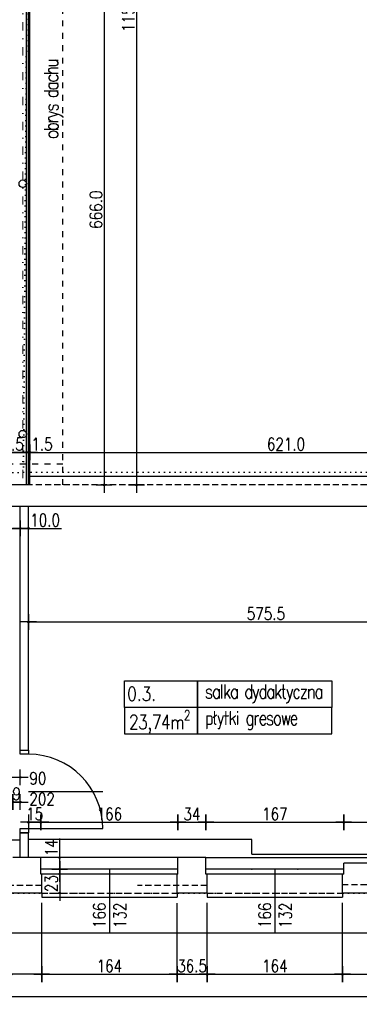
# Model space of a CAD drawing. Header units: millimetres. Extents: x 22865 to 60762, y -18816 to 15611.
# Tile 20 of 256: x 37271 to 37683, y -13882 to -12690. Entities that reach past the tile are written whole.
import ezdxf

# ---------------------------------------------------------------- set-up
doc = ezdxf.new("R2010")
doc.units = ezdxf.units.MM
for name, pattern in [('1_12', [3, 1, -1, 0, -1]), ('DASHED', [15, 7, -8]), ('DASHED2', [0.375, 0.25, -0.125]), ('DOT', [6.35, 0, -6.35]), ('STRICHPUNKT', [3, 1, -1, 0, -1])]:
    doc.linetypes.add(name, pattern=pattern)
for name, color, linetype in [('OPISY', 6, 'Continuous'), ('osie', 9, 'STRICHPUNKT'), ('sciany murowane', 4, 'Continuous'), ('widokowa', 2, 'Continuous'), ('wyburzenia', 14, 'Continuous'), ('WYMIARY', 6, 'Continuous')]:
    doc.layers.add(name, color=color, linetype=linetype)
doc.styles.add('1-100', font='simplex.shx', dxfattribs={"width": 0.8, "height": 15})
doc.dimstyles.new('1-100', dxfattribs={"dimscale": 0.5, "dimtxt": 100, "dimasz": 1, "dimexe": 0.18, "dimexo": 0.0625, "dimgap": 5, "dimtad": 1, "dimdec": 1, "dimzin": 0, "dimdsep": 46, "dimtxsty": '1-100', "dimblk1": 'K', "dimblk2": 'K', "dimsah": 1, "dimcen": 0.09, "dimse1": 1, "dimse2": 1, "dimadec": 0, "dimazin": 0, "dimtfac": 1, "dimtdec": 1, "dimtofl": 0, "dimtmove": 0, "dimatfit": 3, "dimldrblk": 'K', "dimfxl": 0, "dimtolj": 1, "dimtzin": 0, "dimarcsym": 0})

# ---------------------------------------------------------------- blocks, each defined once
blk = doc.blocks.new('K')
for p, q in [((-19.1, 0), (19.1, 0)), ((0, -19.1), (0, 19.1))]:
    blk.add_line(p, q)
blk.add_circle((0, 0), 2.02)
blk = doc.blocks.new('*D2241')
at = {"layer": 'WYMIARY', "color": 0, "lineweight": -2}
blk.add_line((37263.3, -13636.9), (37271.3, -13636.9), dxfattribs=at)
at = {"layer": 'WYMIARY', "color": 0, "linetype": 'ByBlock', "lineweight": -2, "xscale": 0.5, "yscale": 0.5, "zscale": 0.5, "rotation": 180}
blk.add_blockref('K', (37262.8, -13636.9), dxfattribs=at)
at = {"layer": 'WYMIARY', "color": 0, "linetype": 'ByBlock', "lineweight": -2, "xscale": 0.5, "yscale": 0.5, "zscale": 0.5}
blk.add_blockref('K', (37271.8, -13636.9), dxfattribs=at)
at = {"layer": 'WYMIARY', "color": 0, "ltscale": 0.2, "insert": (37267.3, -13626.9), "char_height": 15, "attachment_point": 5, "style": '1-100'}
blk.add_mtext('\\A1;9', dxfattribs=at)
blk = doc.blocks.new('*D2242')
at = {"layer": 'WYMIARY', "color": 0, "lineweight": -2}
blk.add_line((37095.3, -13636.9), (37262.3, -13636.9), dxfattribs=at)
at = {"layer": 'WYMIARY', "color": 0, "linetype": 'ByBlock', "lineweight": -2, "xscale": 0.5, "yscale": 0.5, "zscale": 0.5, "rotation": 180}
blk.add_blockref('K', (37094.8, -13636.9), dxfattribs=at)
at = {"layer": 'WYMIARY', "color": 0, "linetype": 'ByBlock', "lineweight": -2, "xscale": 0.5, "yscale": 0.5, "zscale": 0.5}
blk.add_blockref('K', (37262.8, -13636.9), dxfattribs=at)
at = {"layer": 'WYMIARY', "color": 0, "ltscale": 0.2, "insert": (37178.8, -13626.9), "char_height": 15, "attachment_point": 5, "style": '1-100'}
blk.add_mtext('\\A1;168', dxfattribs=at)
blk = doc.blocks.new('*D2255')
at = {"layer": 'WYMIARY', "color": 0, "lineweight": -2}
blk.add_line((37319.6, -13724.5), (37319.6, -13746.5), dxfattribs=at)
at = {"layer": 'WYMIARY', "color": 0, "linetype": 'ByBlock', "lineweight": -2, "xscale": 0.5, "yscale": 0.5, "zscale": 0.5}
for p, rotation in [((37319.6, -13724), 90), ((37319.6, -13747), 270)]:
    blk.add_blockref('K', p, dxfattribs=dict(at, rotation=rotation))
at = {"layer": 'WYMIARY', "color": 0, "ltscale": 0.2, "insert": (37309.6, -13735.5), "char_height": 15, "attachment_point": 5, "rotation": 90, "style": '1-100'}
blk.add_mtext('\\A1;23', dxfattribs=at)
blk = doc.blocks.new('*D2264')
at = {"layer": 'WYMIARY', "color": 0, "lineweight": -2, "ltscale": 0.2}
blk.add_line((36462.3, -13606.9), (37271.3, -13606.9), dxfattribs=at)
at = {"layer": 'WYMIARY', "color": 0, "linetype": 'ByBlock', "lineweight": -2, "xscale": 0.5, "yscale": 0.5, "zscale": 0.5, "rotation": 180}
blk.add_blockref('K', (36461.8, -13606.9), dxfattribs=at)
at = {"layer": 'WYMIARY', "color": 0, "linetype": 'ByBlock', "lineweight": -2, "xscale": 0.5, "yscale": 0.5, "zscale": 0.5}
blk.add_blockref('K', (37271.8, -13606.9), dxfattribs=at)
at = {"layer": 'WYMIARY', "color": 0, "ltscale": 0.2, "insert": (36866.8, -13596.9), "char_height": 15, "attachment_point": 5, "style": '1-100'}
blk.add_mtext('\\A1;810.0', dxfattribs=at)
blk = doc.blocks.new('*D2267')
at = {"layer": 'WYMIARY', "color": 0, "lineweight": -2, "ltscale": 0.2}
blk.add_line((36462.3, -13305.7), (37271.3, -13305.7), dxfattribs=at)
at = {"layer": 'WYMIARY', "color": 0, "linetype": 'ByBlock', "lineweight": -2, "xscale": 0.5, "yscale": 0.5, "zscale": 0.5, "rotation": 180}
blk.add_blockref('K', (36461.8, -13305.7), dxfattribs=at)
at = {"layer": 'WYMIARY', "color": 0, "linetype": 'ByBlock', "lineweight": -2, "xscale": 0.5, "yscale": 0.5, "zscale": 0.5}
blk.add_blockref('K', (37271.8, -13305.7), dxfattribs=at)
at = {"layer": 'WYMIARY', "color": 0, "ltscale": 0.2, "insert": (36866.8, -13295.7), "char_height": 15, "attachment_point": 5, "style": '1-100'}
blk.add_mtext('\\A1;810.0', dxfattribs=at)
blk = doc.blocks.new('*D2268')
at = {"layer": 'WYMIARY', "color": 0, "lineweight": -2, "ltscale": 0.2}
for p, q in [((37272.3, -13305.7), (37281.3, -13305.7)), ((37281.8, -13305.7), (37321.6, -13305.7))]:
    blk.add_line(p, q, dxfattribs=at)
at = {"layer": 'WYMIARY', "color": 0, "linetype": 'ByBlock', "lineweight": -2, "xscale": 0.5, "yscale": 0.5, "zscale": 0.5, "rotation": 180}
blk.add_blockref('K', (37271.8, -13305.7), dxfattribs=at)
at = {"layer": 'WYMIARY', "color": 0, "linetype": 'ByBlock', "lineweight": -2, "xscale": 0.5, "yscale": 0.5, "zscale": 0.5}
blk.add_blockref('K', (37281.8, -13305.7), dxfattribs=at)
at = {"layer": 'WYMIARY', "color": 0, "ltscale": 0.2, "insert": (37301.9, -13295.7), "char_height": 15, "attachment_point": 5, "style": '1-100'}
blk.add_mtext('\\A1;10.0', dxfattribs=at)
blk = doc.blocks.new('*D2269')
at = {"layer": 'WYMIARY', "color": 0, "lineweight": -2, "ltscale": 0.2}
blk.add_line((37282.3, -13418.9), (37856.8, -13418.9), dxfattribs=at)
at = {"layer": 'WYMIARY', "color": 0, "linetype": 'ByBlock', "lineweight": -2, "xscale": 0.5, "yscale": 0.5, "zscale": 0.5, "rotation": 180}
blk.add_blockref('K', (37281.8, -13418.9), dxfattribs=at)
at = {"layer": 'WYMIARY', "color": 0, "linetype": 'ByBlock', "lineweight": -2, "xscale": 0.5, "yscale": 0.5, "zscale": 0.5}
blk.add_blockref('K', (37857.3, -13418.9), dxfattribs=at)
at = {"layer": 'WYMIARY', "color": 0, "ltscale": 0.2, "insert": (37569.5, -13408.9), "char_height": 15, "attachment_point": 5, "style": '1-100'}
blk.add_mtext('\\A1;575.5', dxfattribs=at)
blk = doc.blocks.new('*D2270')
at = {"layer": 'WYMIARY', "color": 0, "lineweight": -2}
blk.add_line((37282.3, -13661.3), (37296.3, -13661.3), dxfattribs=at)
at = {"layer": 'WYMIARY', "color": 0, "linetype": 'ByBlock', "lineweight": -2, "xscale": 0.5, "yscale": 0.5, "zscale": 0.5, "rotation": 180}
blk.add_blockref('K', (37281.8, -13661.3), dxfattribs=at)
at = {"layer": 'WYMIARY', "color": 0, "linetype": 'ByBlock', "lineweight": -2, "xscale": 0.5, "yscale": 0.5, "zscale": 0.5}
blk.add_blockref('K', (37296.8, -13661.3), dxfattribs=at)
at = {"layer": 'WYMIARY', "color": 0, "ltscale": 0.2, "insert": (37289.3, -13651.3), "char_height": 15, "attachment_point": 5, "style": '1-100'}
blk.add_mtext('\\A1;15', dxfattribs=at)
blk = doc.blocks.new('*D2271')
at = {"layer": 'WYMIARY', "color": 0, "lineweight": -2}
blk.add_line((37297.3, -13661.3), (37462.3, -13661.3), dxfattribs=at)
at = {"layer": 'WYMIARY', "color": 0, "linetype": 'ByBlock', "lineweight": -2, "xscale": 0.5, "yscale": 0.5, "zscale": 0.5, "rotation": 180}
blk.add_blockref('K', (37296.8, -13661.3), dxfattribs=at)
at = {"layer": 'WYMIARY', "color": 0, "linetype": 'ByBlock', "lineweight": -2, "xscale": 0.5, "yscale": 0.5, "zscale": 0.5}
blk.add_blockref('K', (37462.8, -13661.3), dxfattribs=at)
at = {"layer": 'WYMIARY', "color": 0, "ltscale": 0.2, "insert": (37379.8, -13651.3), "char_height": 15, "attachment_point": 5, "style": '1-100'}
blk.add_mtext('\\A1;166', dxfattribs=at)
blk = doc.blocks.new('*D2272')
at = {"layer": 'WYMIARY', "color": 0, "lineweight": -2}
blk.add_line((37463.3, -13661.3), (37496.3, -13661.3), dxfattribs=at)
at = {"layer": 'WYMIARY', "color": 0, "linetype": 'ByBlock', "lineweight": -2, "xscale": 0.5, "yscale": 0.5, "zscale": 0.5, "rotation": 180}
blk.add_blockref('K', (37462.8, -13661.3), dxfattribs=at)
at = {"layer": 'WYMIARY', "color": 0, "linetype": 'ByBlock', "lineweight": -2, "xscale": 0.5, "yscale": 0.5, "zscale": 0.5}
blk.add_blockref('K', (37496.8, -13661.3), dxfattribs=at)
at = {"layer": 'WYMIARY', "color": 0, "ltscale": 0.2, "insert": (37479.8, -13651.3), "char_height": 15, "attachment_point": 5, "style": '1-100'}
blk.add_mtext('\\A1;34', dxfattribs=at)
blk = doc.blocks.new('*D2273')
at = {"layer": 'WYMIARY', "color": 0, "lineweight": -2}
blk.add_line((37497.3, -13661.3), (37663.3, -13661.3), dxfattribs=at)
at = {"layer": 'WYMIARY', "color": 0, "linetype": 'ByBlock', "lineweight": -2, "xscale": 0.5, "yscale": 0.5, "zscale": 0.5, "rotation": 180}
blk.add_blockref('K', (37496.8, -13661.3), dxfattribs=at)
at = {"layer": 'WYMIARY', "color": 0, "linetype": 'ByBlock', "lineweight": -2, "xscale": 0.5, "yscale": 0.5, "zscale": 0.5}
blk.add_blockref('K', (37663.8, -13661.3), dxfattribs=at)
at = {"layer": 'WYMIARY', "color": 0, "ltscale": 0.2, "insert": (37580.3, -13651.3), "char_height": 15, "attachment_point": 5, "style": '1-100'}
blk.add_mtext('\\A1;167', dxfattribs=at)
blk = doc.blocks.new('*D2274')
at = {"layer": 'WYMIARY', "color": 0, "lineweight": -2, "ltscale": 0.2}
blk.add_line((37664.3, -13661.3), (37833.8, -13661.3), dxfattribs=at)
at = {"layer": 'WYMIARY', "color": 0, "linetype": 'ByBlock', "lineweight": -2, "xscale": 0.5, "yscale": 0.5, "zscale": 0.5, "rotation": 180}
blk.add_blockref('K', (37663.8, -13661.3), dxfattribs=at)
at = {"layer": 'WYMIARY', "color": 0, "linetype": 'ByBlock', "lineweight": -2, "xscale": 0.5, "yscale": 0.5, "zscale": 0.5}
blk.add_blockref('K', (37834.3, -13661.3), dxfattribs=at)
at = {"layer": 'WYMIARY', "color": 0, "ltscale": 0.2, "insert": (37749, -13651.3), "char_height": 15, "attachment_point": 5, "style": '1-100'}
blk.add_mtext('\\A1;170.5', dxfattribs=at)
blk = doc.blocks.new('*D2276')
at = {"layer": 'WYMIARY', "color": 0, "lineweight": -2}
blk.add_line((37298.3, -13845.2), (37461.3, -13845.2), dxfattribs=at)
at = {"layer": 'WYMIARY', "color": 0, "linetype": 'ByBlock', "lineweight": -2, "xscale": 0.5, "yscale": 0.5, "zscale": 0.5, "rotation": 180}
blk.add_blockref('K', (37297.8, -13845.2), dxfattribs=at)
at = {"layer": 'WYMIARY', "color": 0, "linetype": 'ByBlock', "lineweight": -2, "xscale": 0.5, "yscale": 0.5, "zscale": 0.5}
blk.add_blockref('K', (37461.8, -13845.2), dxfattribs=at)
at = {"layer": 'WYMIARY', "color": 0, "ltscale": 0.2, "insert": (37379.8, -13835.2), "char_height": 15, "attachment_point": 5, "style": '1-100'}
blk.add_mtext('\\A1;164', dxfattribs=at)
blk = doc.blocks.new('*D2278')
at = {"layer": 'WYMIARY', "color": 0, "lineweight": -2, "ltscale": 0.2}
for p, q in [((37260.8, -13845.2), (37218.7, -13845.2)), ((37297.3, -13845.2), (37261.3, -13845.2))]:
    blk.add_line(p, q, dxfattribs=at)
at = {"layer": 'WYMIARY', "color": 0, "linetype": 'ByBlock', "lineweight": -2, "xscale": 0.5, "yscale": 0.5, "zscale": 0.5, "rotation": 180}
blk.add_blockref('K', (37260.8, -13845.2), dxfattribs=at)
at = {"layer": 'WYMIARY', "color": 0, "linetype": 'ByBlock', "lineweight": -2, "xscale": 0.5, "yscale": 0.5, "zscale": 0.5}
blk.add_blockref('K', (37297.8, -13845.2), dxfattribs=at)
at = {"layer": 'WYMIARY', "color": 0, "ltscale": 0.2, "insert": (37239.5, -13835.2), "char_height": 15, "attachment_point": 5, "style": '1-100'}
blk.add_mtext('\\A1;37.0', dxfattribs=at)
blk = doc.blocks.new('*D2279')
at = {"layer": 'WYMIARY', "color": 0, "lineweight": -2}
blk.add_line((37498.8, -13845.2), (37661.8, -13845.2), dxfattribs=at)
at = {"layer": 'WYMIARY', "color": 0, "linetype": 'ByBlock', "lineweight": -2, "xscale": 0.5, "yscale": 0.5, "zscale": 0.5, "rotation": 180}
blk.add_blockref('K', (37498.3, -13845.2), dxfattribs=at)
at = {"layer": 'WYMIARY', "color": 0, "linetype": 'ByBlock', "lineweight": -2, "xscale": 0.5, "yscale": 0.5, "zscale": 0.5}
blk.add_blockref('K', (37662.3, -13845.2), dxfattribs=at)
at = {"layer": 'WYMIARY', "color": 0, "ltscale": 0.2, "insert": (37580.3, -13835.2), "char_height": 15, "attachment_point": 5, "style": '1-100'}
blk.add_mtext('\\A1;164', dxfattribs=at)
blk = doc.blocks.new('*D2280')
at = {"layer": 'WYMIARY', "color": 0, "lineweight": -2, "ltscale": 0.2}
blk.add_line((37462.3, -13845.2), (37497.8, -13845.2), dxfattribs=at)
at = {"layer": 'WYMIARY', "color": 0, "linetype": 'ByBlock', "lineweight": -2, "xscale": 0.5, "yscale": 0.5, "zscale": 0.5, "rotation": 180}
blk.add_blockref('K', (37461.8, -13845.2), dxfattribs=at)
at = {"layer": 'WYMIARY', "color": 0, "linetype": 'ByBlock', "lineweight": -2, "xscale": 0.5, "yscale": 0.5, "zscale": 0.5}
blk.add_blockref('K', (37498.3, -13845.2), dxfattribs=at)
at = {"layer": 'WYMIARY', "color": 0, "ltscale": 0.2, "insert": (37480, -13835.2), "char_height": 15, "attachment_point": 5, "style": '1-100'}
blk.add_mtext('\\A1;36.5', dxfattribs=at)
blk = doc.blocks.new('*D2282')
at = {"layer": 'WYMIARY', "color": 0, "lineweight": -2, "ltscale": 0.2}
blk.add_line((37662.8, -13845.2), (37903.8, -13845.2), dxfattribs=at)
at = {"layer": 'WYMIARY', "color": 0, "linetype": 'ByBlock', "lineweight": -2, "xscale": 0.5, "yscale": 0.5, "zscale": 0.5, "rotation": 180}
blk.add_blockref('K', (37662.3, -13845.2), dxfattribs=at)
at = {"layer": 'WYMIARY', "color": 0, "linetype": 'ByBlock', "lineweight": -2, "xscale": 0.5, "yscale": 0.5, "zscale": 0.5}
blk.add_blockref('K', (37904.3, -13845.2), dxfattribs=at)
at = {"layer": 'WYMIARY', "color": 0, "ltscale": 0.2, "insert": (37783.3, -13835.2), "char_height": 15, "attachment_point": 5, "style": '1-100'}
blk.add_mtext('\\A1;242.0', dxfattribs=at)
blk = doc.blocks.new('*D2285')
at = {"layer": 'WYMIARY', "color": 0, "lineweight": -2}
for p, q in [((37319.6, -13704), (37319.6, -13680.8)), ((37319.6, -13717.5), (37319.6, -13704.5))]:
    blk.add_line(p, q, dxfattribs=at)
at = {"layer": 'WYMIARY', "color": 0, "linetype": 'ByBlock', "lineweight": -2, "xscale": 0.5, "yscale": 0.5, "zscale": 0.5}
for p, rotation in [((37319.6, -13704), 90), ((37319.6, -13718), 270)]:
    blk.add_blockref('K', p, dxfattribs=dict(at, rotation=rotation))
at = {"layer": 'WYMIARY', "color": 0, "ltscale": 0.2, "insert": (37309.6, -13692.2), "char_height": 15, "attachment_point": 5, "rotation": 90, "style": '1-100'}
blk.add_mtext('\\A1;14', dxfattribs=at)
blk = doc.blocks.new('*D2287')
at = {"layer": 'WYMIARY', "color": 0, "lineweight": -2, "ltscale": 0.2}
blk.add_line((36419.8, -13213.7), (37278.8, -13213.7), dxfattribs=at)
at = {"layer": 'WYMIARY', "color": 0, "linetype": 'ByBlock', "lineweight": -2, "xscale": 0.5, "yscale": 0.5, "zscale": 0.5, "rotation": 180}
blk.add_blockref('K', (36419.3, -13213.7), dxfattribs=at)
at = {"layer": 'WYMIARY', "color": 0, "linetype": 'ByBlock', "lineweight": -2, "xscale": 0.5, "yscale": 0.5, "zscale": 0.5}
blk.add_blockref('K', (37279.3, -13213.7), dxfattribs=at)
at = {"layer": 'WYMIARY', "color": 0, "ltscale": 0.2, "insert": (36849.3, -13203.7), "char_height": 15, "attachment_point": 5, "style": '1-100'}
blk.add_mtext('\\A1;860.0', dxfattribs=at)
blk = doc.blocks.new('*D2332')
at = {"layer": 'WYMIARY', "color": 0, "lineweight": -2, "ltscale": 0.2}
blk.add_line((37412.6, -12100.5), (37412.6, -13252.5), dxfattribs=at)
at = {"layer": 'WYMIARY', "color": 0, "linetype": 'ByBlock', "lineweight": -2, "xscale": 0.5, "yscale": 0.5, "zscale": 0.5}
for p, rotation in [((37412.6, -12100), 90), ((37412.6, -13253), 270)]:
    blk.add_blockref('K', p, dxfattribs=dict(at, rotation=rotation))
at = {"layer": 'WYMIARY', "color": 0, "ltscale": 0.2, "insert": (37402.6, -12676.5), "char_height": 15, "attachment_point": 5, "rotation": 90, "style": '1-100'}
blk.add_mtext('\\A1;1153.0', dxfattribs=at)
blk = doc.blocks.new('*D2333')
at = {"layer": 'WYMIARY', "color": 0, "lineweight": -2, "ltscale": 0.2}
blk.add_line((37283.8, -13213.7), (37903.8, -13213.7), dxfattribs=at)
at = {"layer": 'WYMIARY', "color": 0, "linetype": 'ByBlock', "lineweight": -2, "xscale": 0.5, "yscale": 0.5, "zscale": 0.5, "rotation": 180}
blk.add_blockref('K', (37283.3, -13213.7), dxfattribs=at)
at = {"layer": 'WYMIARY', "color": 0, "linetype": 'ByBlock', "lineweight": -2, "xscale": 0.5, "yscale": 0.5, "zscale": 0.5}
blk.add_blockref('K', (37904.3, -13213.7), dxfattribs=at)
at = {"layer": 'WYMIARY', "color": 0, "ltscale": 0.2, "insert": (37593.8, -13203.7), "char_height": 15, "attachment_point": 5, "style": '1-100'}
blk.add_mtext('\\A1;621.0', dxfattribs=at)
blk = doc.blocks.new('*D2334')
at = {"layer": 'WYMIARY', "color": 0, "lineweight": -2, "ltscale": 0.2}
for p, q in [((37278.8, -13213.7), (37248.1, -13213.7)), ((37282.3, -13213.7), (37282.8, -13213.7))]:
    blk.add_line(p, q, dxfattribs=at)
at = {"layer": 'WYMIARY', "color": 0, "linetype": 'ByBlock', "lineweight": -2, "xscale": 0.5, "yscale": 0.5, "zscale": 0.5}
blk.add_blockref('K', (37279.3, -13213.7), dxfattribs=at)
at = {"layer": 'WYMIARY', "color": 0, "linetype": 'ByBlock', "lineweight": -2, "xscale": 0.5, "yscale": 0.5, "zscale": 0.5, "rotation": 180}
blk.add_blockref('K', (37281.8, -13213.7), dxfattribs=at)
at = {"layer": 'WYMIARY', "color": 0, "ltscale": 0.2, "insert": (37263.2, -13203.7), "char_height": 15, "attachment_point": 5, "style": '1-100'}
blk.add_mtext('\\A1;2.5', dxfattribs=at)
blk = doc.blocks.new('*D2335')
at = {"layer": 'WYMIARY', "color": 0, "lineweight": -2, "ltscale": 0.2}
for p, q in [((37281.3, -13213.7), (37280.8, -13213.7)), ((37283.8, -13213.7), (37312.1, -13213.7))]:
    blk.add_line(p, q, dxfattribs=at)
at = {"layer": 'WYMIARY', "color": 0, "linetype": 'ByBlock', "lineweight": -2, "xscale": 0.5, "yscale": 0.5, "zscale": 0.5}
blk.add_blockref('K', (37281.8, -13213.7), dxfattribs=at)
at = {"layer": 'WYMIARY', "color": 0, "linetype": 'ByBlock', "lineweight": -2, "xscale": 0.5, "yscale": 0.5, "zscale": 0.5, "rotation": 180}
blk.add_blockref('K', (37283.3, -13213.7), dxfattribs=at)
at = {"layer": 'WYMIARY', "color": 0, "ltscale": 0.2, "insert": (37298.2, -13203.7), "char_height": 15, "attachment_point": 5, "style": '1-100'}
blk.add_mtext('\\A1;1.5', dxfattribs=at)
blk = doc.blocks.new('*D2337')
at = {"layer": 'WYMIARY', "color": 0, "lineweight": -2, "ltscale": 0.2}
blk.add_line((34895.3, -13872.1), (37903.8, -13872.1), dxfattribs=at)
at = {"layer": 'WYMIARY', "color": 0, "linetype": 'ByBlock', "lineweight": -2, "xscale": 0.5, "yscale": 0.5, "zscale": 0.5, "rotation": 180}
blk.add_blockref('K', (34894.8, -13872.1), dxfattribs=at)
at = {"layer": 'WYMIARY', "color": 0, "linetype": 'ByBlock', "lineweight": -2, "xscale": 0.5, "yscale": 0.5, "zscale": 0.5}
blk.add_blockref('K', (37904.3, -13872.1), dxfattribs=at)
at = {"layer": 'WYMIARY', "color": 0, "ltscale": 0.2, "insert": (36399.5, -13862.1), "char_height": 15, "attachment_point": 5, "style": '1-100'}
blk.add_mtext('\\A1;3009.5', dxfattribs=at)
blk = doc.blocks.new('*D2351')
at = {"layer": 'WYMIARY', "color": 0, "lineweight": -2, "ltscale": 0.2}
blk.add_line((37373.4, -12587.5), (37373.4, -13252.5), dxfattribs=at)
at = {"layer": 'WYMIARY', "color": 0, "linetype": 'ByBlock', "lineweight": -2, "xscale": 0.5, "yscale": 0.5, "zscale": 0.5}
for p, rotation in [((37373.4, -12587), 90), ((37373.4, -13253), 270)]:
    blk.add_blockref('K', p, dxfattribs=dict(at, rotation=rotation))
at = {"layer": 'WYMIARY', "color": 0, "ltscale": 0.2, "insert": (37363.4, -12920), "char_height": 15, "attachment_point": 5, "rotation": 90, "style": '1-100'}
blk.add_mtext('\\A1;666.0', dxfattribs=at)

msp = doc.modelspace()

# ---------------------------------------------------------------- linework, layer by layer
at = {"layer": 'OPISY'}
for points in [[(37398.04, -13490.3), (37486.67, -13490.3), (37486.67, -13522.23), (37398.04, -13522.23)], [(37486.67, -13490.3), (37649.51, -13490.3), (37649.51, -13522.23), (37486.67, -13522.23)], [(37649.51, -13522.23), (37486.67, -13522.23), (37486.67, -13490.3), (37649.51, -13490.3)], [(37486.67, -13522.23), (37398.04, -13522.23), (37398.04, -13554.16), (37486.67, -13554.16)], [(37649.51, -13522.23), (37486.67, -13522.23), (37486.67, -13554.16), (37649.51, -13554.16)]]:
    msp.add_lwpolyline(points, close=True, dxfattribs=at)
at = {"layer": 'osie', "linetype": '1_12', "lineweight": 15, "ltscale": 10}
msp.add_line((37274.78, -12061.01), (37274.78, -13253.01), dxfattribs=at)
at = {"layer": 'sciany murowane', "ltscale": 20}
for p, q in [((37904.28, -13243.01), (37283.28, -13243.01)), ((37283.28, -13253.01), (36419.28, -13253.01)), ((37865.28, -13279.01), (36461.78, -13279.01)), ((37271.78, -13574.01), (37271.78, -13279.01)), ((37281.78, -13574.01), (37281.78, -13279.01)), ((37271.78, -13574.01), (37281.78, -13574.01)), ((37271.78, -13704.01), (37271.78, -13674.01)), ((37271.78, -13674.01), (37281.78, -13674.01)), ((37281.78, -13704.01), (37281.78, -13674.01)), ((37296.78, -13724.01), (37296.78, -13704.01)), ((37462.78, -13724.01), (37462.78, -13704.01)), ((37496.78, -13704.01), (37462.78, -13704.01)), ((37496.78, -13724.01), (37496.78, -13704.01)), ((37663.78, -13724.01), (37663.78, -13711.01)), ((37834.28, -13711.01), (37663.78, -13711.01)), ((37498.28, -13747.01), (37498.28, -13724.01)), ((37662.28, -13747.01), (37662.28, -13724.01))]:
    msp.add_line(p, q, dxfattribs=at)
at = {"layer": 'sciany murowane', "ltscale": 0.2}
for p, q in [((37296.78, -13704.01), (37262.82, -13704.01)), ((37297.78, -13747.01), (37297.78, -13724.01)), ((37461.78, -13747.01), (37461.78, -13724.01)), ((37297.78, -13747.01), (37260.78, -13747.01)), ((37498.28, -13747.01), (37461.78, -13747.01)), ((37904.28, -13747.01), (37662.28, -13747.01))]:
    msp.add_line(p, q, dxfattribs=at)
at = {"layer": 'sciany murowane', "color": 2, "ltscale": 0.2}
for p, q in [((37462.78, -13704.01), (37296.78, -13704.01)), ((37496.78, -13704.01), (37834.28, -13704.01)), ((37462.78, -13718.01), (37296.78, -13718.01)), ((37462.78, -13724.01), (37296.78, -13724.01)), ((37663.78, -13718.01), (37496.78, -13718.01)), ((37663.78, -13724.01), (37496.78, -13724.01)), ((37297.78, -13747.01), (37297.78, -13752.01)), ((37461.78, -13747.01), (37461.78, -13752.01)), ((37498.28, -13747.01), (37498.28, -13752.01)), ((37662.28, -13747.01), (37662.28, -13752.01)), ((37297.78, -13752.01), (37461.78, -13752.01)), ((37498.28, -13752.01), (37662.28, -13752.01))]:
    msp.add_line(p, q, dxfattribs=at)
at = {"layer": 'widokowa', "color": 1, "linetype": 'DASHED'}
for p, q in [((37323.28, -13253.01), (37323.28, -12051.01)), ((37323.28, -13228.01), (34904.28, -13228.01))]:
    msp.add_line(p, q, dxfattribs=at)
at = {"layer": 'widokowa', "color": 2, "ltscale": 0.2}
for p, q in [((37281.78, -13253.01), (37281.78, -12106.01)), ((37279.28, -13253.01), (37279.28, -12108.51))]:
    msp.add_line(p, q, dxfattribs=at)
at = {"layer": 'widokowa', "color": 1, "ltscale": 0.2}
for p, q in [((37283.28, -13253.01), (37283.28, -12103.51)), ((37271.78, -13683.01), (37078.07, -13683.01)), ((37552.45, -13682.01), (37281.78, -13682.01)), ((37552.45, -13700.01), (37552.45, -13682.01)), ((37552.45, -13700.01), (37857.28, -13700.01))]:
    msp.add_line(p, q, dxfattribs=at)
at = {"layer": 'widokowa', "linetype": 'DASHED2', "ltscale": 30}
for p, q in [((37894.28, -13253.01), (37283.28, -13253.01)), ((37297.78, -13738.01), (37213.28, -13738.01)), ((37498.28, -13738.01), (37413.78, -13738.01)), ((37894.28, -13737.01), (37662.28, -13737.01))]:
    msp.add_line(p, q, dxfattribs=at)
at = {"layer": 'widokowa', "ltscale": 0.2}
msp.add_line((37281.78, -13669.01), (37371.78, -13669.01), dxfattribs=at)
at = {"layer": 'widokowa', "color": 1, "linetype": 'DASHED2', "ltscale": 30}
for p, q in [((37297.78, -13747.01), (37461.78, -13747.01)), ((37498.28, -13747.01), (37662.28, -13747.01))]:
    msp.add_line(p, q, dxfattribs=at)
at = {"layer": 'widokowa', "ltscale": 0.2}
for points in [[(37271.78, -13574.01), (37281.78, -13574.01), (37281.78, -13579.01), (37271.78, -13579.01)], [(37271.78, -13669.01), (37281.78, -13669.01), (37281.78, -13674.01), (37271.78, -13674.01)]]:
    msp.add_lwpolyline(points, close=True, dxfattribs=at)
msp.add_arc((37281.78, -13669.01), 90, 0, 90, dxfattribs=at)
at = {"layer": 'wyburzenia', "linetype": 'DOT'}
for p, q in [((37275.63, -13237.75), (37283.51, -12098.14)), ((37275.63, -13237.75), (34918.03, -13261.55)), ((37885.03, -13237.52), (37275.63, -13237.75)), ((34882.99, -13747.01), (37885.35, -13747.01))]:
    msp.add_line(p, q, dxfattribs=at)
at = {"layer": 'WYMIARY', "ltscale": 0.2}
for p, q in [((37281.78, -13624.01), (37371.78, -13624.01)), ((37379.78, -13718.01), (37379.78, -13795.23)), ((37580.28, -13718.01), (37580.28, -13795.23)), ((37297.78, -13835.99), (37297.78, -13759.01)), ((37461.78, -13835.67), (37461.78, -13759.32)), ((37498.28, -13835.67), (37498.28, -13758.69)), ((37662.28, -13835.67), (37662.28, -13758.69)), ((36728.78, -13795.23), (37715.08, -13795.23))]:
    msp.add_line(p, q, dxfattribs=at)
at = {"layer": 'WYMIARY', "color": 3, "ltscale": 0.2}
for centre in [(37274.78, -12888.51), (37274.78, -13191.51)]:
    msp.add_circle(centre, 4.5, dxfattribs=at)
at = {"layer": 'WYMIARY', "ltscale": 0.2}
for p in [(37552.45, -13718.01), (37608.11, -13718.01)]:
    msp.add_point(p, dxfattribs=at)

# ---------------------------------------------------------------- texts
at = {"layer": 'OPISY', "insert": (37312.19, -12834.38), "char_height": 17, "width": 302.1591, "attachment_point": 4, "rotation": 90, "style": '1-100'}
msp.add_mtext('{\\T0.8;\\Fsimplex8|c238;obrys dachu}', dxfattribs=at)
at = {"layer": 'OPISY', "color": 2, "insert": (37401.39, -13505.76), "char_height": 17, "width": 183.8811, "attachment_point": 4, "style": '1-100'}
msp.add_mtext('{\\Fsimplex8|c238;0.3.}', dxfattribs=at)
at = {"layer": 'OPISY', "char_height": 17, "width": 302.1591, "attachment_point": 4, "style": '1-100'}
for s, insert in [('{\\T0.8;\\Fsimplex8|c238;salka dydaktyczna }', (37495.51, -13505.76)), ('{\\T0.8;\\Fsimplex8|c238;płytki gresowe}', (37495.79, -13537.95))]:
    msp.add_mtext(s, dxfattribs=dict(at, insert=insert))
at = {"layer": 'OPISY', "color": 1, "insert": (37403.57, -13539.69), "char_height": 17, "width": 183.8811, "attachment_point": 4, "style": '1-100'}
msp.add_mtext('\\A1;{\\T0.95;\\Fsimplex8|c238;23,74m{\\H0.7x;\\S2^ ;}}', dxfattribs=at)
at = {"layer": 'WYMIARY', "ltscale": 0.2, "insert": (37282.83, -13600.72), "char_height": 15, "width": 65.8053, "attachment_point": 1, "style": '1-100'}
msp.add_mtext('\\pxql;90\\P202', dxfattribs=at)
at = {"layer": 'WYMIARY', "ltscale": 0.2, "char_height": 15, "width": 63.8053, "attachment_point": 1, "rotation": 90, "style": '1-100'}
for insert in [(37360.1, -13789.36), (37560.6, -13789.36)]:
    msp.add_mtext('166\\P132', dxfattribs=dict(at, insert=insert))

# ---------------------------------------------------------------- dimensions: what is measured, and where the dimension line sits
at = {"layer": 'WYMIARY', "ltscale": 0.2}
for base, p1, picture, middle in [((37412.6, -13253.01), (37303.78, -12100.01), '*D2332', (37402.6, -12676.51)), ((37373.38, -13253.01), (37303.78, -12587.01), '*D2351', (37363.38, -12920.01))]:
    dim = msp.add_linear_dim(base=base, p1=p1, p2=(37303.78, -13253.01), angle=90, dimstyle='1-100', dxfattribs=at)
    dim.commit()
    dim.dimension.update_dxf_attribs({"geometry": picture, "text_midpoint": middle})
for base, p1, p2, picture, middle in [((37279.28, -13213.7), (36419.28, -13253.01), (37279.28, -13253.01), '*D2287', (36849.28, -13203.7)), ((37279.28, -13213.7), (37281.78, -13211.08), (37279.28, -13211.08), '*D2334', (37263.21, -13203.7)), ((37283.28, -13213.7), (37281.78, -13211.08), (37283.28, -13211.08), '*D2335', (37298.21, -13203.7)), ((37904.28, -13213.7), (37283.28, -13253.01), (37904.28, -13243.01), '*D2333', (37593.78, -13203.7)), ((37281.78, -13305.73), (37271.78, -13337.58), (37281.78, -13337.58), '*D2268', (37301.92, -13295.73)), ((37857.28, -13418.87), (37281.78, -13530.07), (37857.28, -13530.07), '*D2269', (37569.53, -13408.87)), ((37271.78, -13606.93), (36461.78, -13616.49), (37271.78, -13579.01), '*D2264', (36866.78, -13596.93)), ((37834.28, -13661.31), (37663.78, -13680.8), (37834.28, -13680.8), '*D2274', (37749.03, -13651.31)), ((37904.28, -13845.23), (37662.28, -13801.04), (37904.28, -13801.04), '*D2282', (37783.28, -13835.23)), ((37260.78, -13845.23), (37297.78, -13849.33), (37260.78, -13849.33), '*D2278', (37239.5, -13835.23)), ((37904.28, -13872.08), (34894.78, -13854.79), (37904.28, -13854.79), '*D2337', (36399.53, -13862.08))]:
    dim = msp.add_linear_dim(base=base, p1=p1, p2=p2, dimstyle='1-100', dxfattribs=at)
    dim.commit()
    dim.dimension.update_dxf_attribs({"geometry": picture, "text_midpoint": middle})
dim = msp.add_linear_dim(base=(37271.78, -13305.73), p1=(36461.78, -13318.47), p2=(37271.78, -13318.47), dimstyle='1-100', override={"dimtxsty": '1-100', "dimldrblk": 'K'}, dxfattribs=at)
dim.commit()
dim.dimension.update_dxf_attribs({"geometry": '*D2267', "text_midpoint": (36866.78, -13295.73)})
at = {"layer": 'WYMIARY'}
for base, p1, p2, picture, middle in [((37262.82, -13636.93), (37094.82, -13658.01), (37262.82, -13658.01), '*D2242', (37178.82, -13626.93)), ((37462.78, -13661.31), (37296.78, -13682.55), (37462.78, -13682.55), '*D2271', (37379.78, -13651.31)), ((37496.78, -13661.31), (37462.78, -13709.05), (37496.78, -13709.05), '*D2272', (37479.78, -13651.31)), ((37663.78, -13661.31), (37496.78, -13707.83), (37663.78, -13707.83), '*D2273', (37580.28, -13651.31)), ((37461.78, -13845.23), (37297.78, -13846.75), (37461.78, -13846.75), '*D2276', (37379.78, -13835.23)), ((37662.28, -13845.23), (37498.28, -13846.75), (37662.28, -13846.75), '*D2279', (37580.28, -13835.23))]:
    dim = msp.add_linear_dim(base=base, p1=p1, p2=p2, dimstyle='1-100', override={"dimdec": 0, "dimtxsty": '1-100', "dimldrblk": 'K'}, dxfattribs=at)
    dim.commit()
    dim.dimension.update_dxf_attribs({"geometry": picture, "text_midpoint": middle})
for base, p1, p2, picture, middle in [((37271.78, -13636.93), (37262.82, -13650.36), (37271.78, -13650.36), '*D2241', (37267.3, -13636.93)), ((37296.78, -13661.31), (37281.78, -13711.51), (37296.78, -13711.51), '*D2270', (37289.28, -13661.31))]:
    dim = msp.add_linear_dim(base=base, p1=p1, p2=p2, dimstyle='1-100', override={"dimdec": 0, "dimtxsty": '1-100', "dimldrblk": 'K'}, dxfattribs=at)
    dim.commit()
    dim.dimension.update_dxf_attribs({"geometry": picture, "text_midpoint": middle, "dimtype": 160})
dim = msp.add_linear_dim(base=(37319.63, -13704.01), p1=(37296.78, -13718.01), p2=(37296.78, -13704.01), angle=90, dimstyle='1-100', override={"dimdec": 0, "dimtxsty": '1-100', "dimldrblk": 'K'}, dxfattribs=at)
dim.commit()
dim.dimension.update_dxf_attribs({"geometry": '*D2285', "text_midpoint": (37309.63, -13692.16)})
dim = msp.add_linear_dim(base=(37319.63, -13747.01), p1=(37300.2, -13724.01), p2=(37298.2, -13747.01), angle=90, dimstyle='1-100', override={"dimdec": 0, "dimtxsty": '1-100', "dimldrblk": 'K'}, dxfattribs=at)
dim.commit()
dim.dimension.update_dxf_attribs({"geometry": '*D2255', "text_midpoint": (37319.63, -13735.51), "dimtype": 160})
at = {"layer": 'WYMIARY', "ltscale": 0.2}
dim = msp.add_linear_dim(base=(37498.28, -13845.23), p1=(37461.78, -13835.67), p2=(37498.28, -13835.67), dimstyle='1-100', dxfattribs=at)
dim.commit()
dim.dimension.update_dxf_attribs({"geometry": '*D2280', "text_midpoint": (37480.03, -13845.23), "dimtype": 160})

doc.saveas('drawing.dxf')
